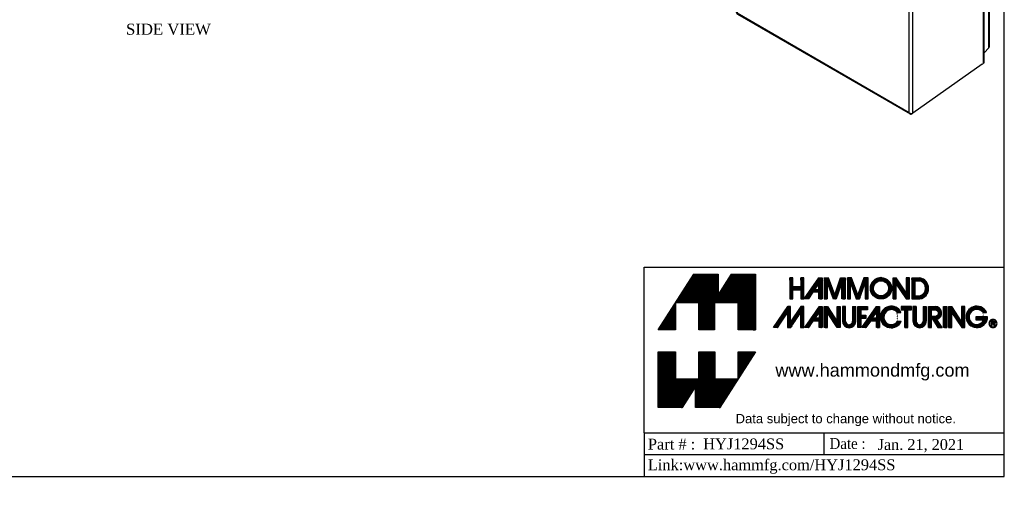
# Model space of a CAD drawing. Header units: inches. Extents: x 0.2 to 65.9, y -0.4 to 43.8.
# Tile 4 of 6: x 30.3 to 65.9, y -0.4 to 16.6. Entities that reach past the tile are written whole.
import ezdxf
from ezdxf import colors
from ezdxf.entities.mleader import LeaderData, LeaderLine
from ezdxf.enums import TextEntityAlignment as Align
from ezdxf.math import Vec2, Vec3

# ---------------------------------------------------------------- set-up
doc = ezdxf.new("R2010")
doc.units = ezdxf.units.IN
doc.header["$MEASUREMENT"] = 0
for name, color, linetype in [('COM71389-5', 7, 'Continuous'), ('COM71390-5', 7, 'Continuous'), ('Default', 7, 'Continuous'), ('GSK88076', 7, 'Continuous'), ('Layer_1', 7, 'Continuous')]:
    doc.layers.add(name, color=color, linetype=linetype)
doc.styles.add('SEACAD_Times_New_Roman', font='times.ttf')

# ---------------------------------------------------------------- blocks, each defined once
blk = doc.blocks.new('SE6')
at = {"layer": 'COM71389-5', "color": 7, "linetype": 'Continuous'}
for p, q in [((56.268, 26.572), (59.117, 27.889)), ((59.117, 27.889), (59.988, 27.386)), ((59.195, 27.859), (60.004, 27.392)), ((64.228, 24.939), (59.988, 27.386)), ((64.268, 24.941), (60.028, 27.389)), ((56.199, 26.5), (56.199, 16.867)), ((62.45, 22.859), (56.225, 26.453)), ((56.225, 26.453), (56.225, 16.843)), ((56.259, 26.564), (56.228, 26.549)), ((56.228, 26.549), (56.242, 26.54)), ((62.534, 22.955), (56.268, 26.572)), ((64.228, 24.939), (65.099, 24.435)), ((64.321, 24.9), (64.308, 24.892)), ((64.321, 24.9), (65.136, 24.429)), ((65.097, 24.388), (62.532, 22.907)), ((62.532, 22.907), (65.044, 24.357)), ((65.099, 24.435), (62.534, 22.955)), ((62.575, 22.885), (65.086, 24.335)), ((65.086, 24.335), (65.044, 24.357)), ((65.096, 24.387), (65.096, 24.382)), ((65.099, 24.435), (65.097, 24.388)), ((65.097, 24.382), (65.14, 24.36)), ((65.14, 15.041), (65.14, 24.36)), ((65.162, 15.074), (65.162, 24.393)), ((62.49, 22.882), (62.45, 22.859)), ((62.45, 13.249), (62.45, 22.859)), ((62.534, 22.955), (62.532, 22.907)), ((62.575, 22.885), (62.532, 22.907)), ((62.575, 13.227), (62.575, 22.885)), ((62.45, 13.249), (56.225, 16.843)), ((56.232, 16.81), (62.478, 13.204)), ((65.086, 14.998), (62.575, 13.227)), ((62.534, 13.204), (62.533, 13.222)), ((62.534, 13.204), (62.563, 13.225))]:
    blk.add_line(p, q, dxfattribs=at)
for centre, radius, start, end in [((56.363, 26.47), 0.139, 132.8503, 186.8624), ((62.585, 22.825), 0.139, 111.2379, 165.7041), ((62.487, 22.993), 0.139, 254.3309, 308.7271), ((62.481, 22.947), 0.0653, 278.083, 321.731), ((62.541, 22.843), 0.0642, 97.908, 142.2779), ((62.533, 13.36), 0.139, 233.0344, 287.2529)]:
    blk.add_arc(centre, radius, start, end, dxfattribs=at)
for centre, major_axis, ratio, start_param, end_param in [((59.134, 27.824), (0.086, 0), 0.57735, 0.785398, 1.444732), ((59.985, 27.314), (-0.043, -0.0745), 0.57735, 3.141593, 3.874631), ((64.225, 24.867), (-0.043, -0.0745), 0.57735, 2.408554, 3.874631), ((65.026, 23.938), (0.231, 0.444), 0.546343, 0.5477, 0.708265), ((65.069, 23.916), (0.231, 0.444), 0.546343, 0.5477, 0.708265), ((65.076, 24.393), (-0.029, 0), 0.57735, 2.408554, 3.840242), ((65.076, 24.393), (-0.086, 0), 0.57735, 2.408554, 3.926991), ((65.069, 15.395), (-0.231, -0.444), 0.546343, 0.812842, 0.973407), ((65.076, 15.074), (-0.086, 0), 0.57735, 2.408554, 3.141593)]:
    blk.add_ellipse(centre, major_axis=major_axis, ratio=ratio, start_param=start_param, end_param=end_param, dxfattribs=at)
for points, knots in [([(56.228, 26.549), (56.223, 26.546), (56.22, 26.542), (56.213, 26.535), (56.21, 26.531), (56.205, 26.523), (56.203, 26.519), (56.2, 26.51), (56.2, 26.506), (56.199, 26.493), (56.201, 26.484), (56.208, 26.472), (56.21, 26.468), (56.217, 26.46), (56.22, 26.457), (56.225, 26.453)], [0, 0, 0, 0, 0.125, 0.125, 0.25, 0.25, 0.375, 0.375, 0.5, 0.5, 0.75, 0.75, 0.875, 0.875, 1, 1, 1, 1]), ([(56.225, 16.843), (56.22, 16.845), (56.217, 16.846), (56.21, 16.85), (56.208, 16.852), (56.203, 16.856), (56.202, 16.859), (56.2, 16.863), (56.199, 16.865), (56.199, 16.867)], [0, 0, 0, 0, 0.125, 0.125, 0.25, 0.25, 0.375, 0.375, 0.4834863, 0.4834863, 0.4834863, 0.4834863]), ([(56.232, 16.81), (56.229, 16.812), (56.226, 16.816), (56.224, 16.824), (56.223, 16.828), (56.223, 16.835), (56.224, 16.839), (56.225, 16.843)], [0.5162575, 0.5162575, 0.5162575, 0.5162575, 0.75, 0.75, 0.875, 0.875, 1, 1, 1, 1]), ([(62.45, 13.249), (62.451, 13.244), (62.452, 13.239), (62.455, 13.23), (62.457, 13.225), (62.462, 13.217), (62.465, 13.214), (62.472, 13.208), (62.475, 13.205), (62.487, 13.199), (62.495, 13.197), (62.51, 13.197), (62.514, 13.198), (62.524, 13.2), (62.529, 13.202), (62.534, 13.204)], [0, 0, 0, 0, 0.125, 0.125, 0.25, 0.25, 0.375, 0.375, 0.5, 0.5, 0.75, 0.75, 0.875, 0.875, 1, 1, 1, 1])]:
    blk.add_open_spline(points, degree=3, knots=knots, dxfattribs=at)
at = {"layer": 'COM71390-5', "color": 7, "linetype": 'Continuous'}
for p, q in [((59.689, 27.769), (59.447, 27.713)), ((65.294, 24.534), (59.689, 27.769)), ((65.326, 24.533), (59.722, 27.768)), ((65.124, 24.436), (65.294, 24.534)), ((65.157, 24.409), (65.287, 24.484)), ((65.287, 24.484), (65.157, 24.409)), ((65.333, 24.465), (65.162, 24.365)), ((65.284, 24.482), (65.283, 24.482)), ((65.284, 24.482), (65.324, 24.505)), ((65.284, 24.482), (65.284, 24.482)), ((65.294, 24.534), (65.287, 24.484)), ((65.34, 24.515), (65.287, 24.484)), ((65.341, 24.515), (65.287, 24.484)), ((65.333, 24.465), (65.287, 24.484)), ((65.333, 15.599), (65.333, 24.465)), ((65.349, 15.627), (65.349, 24.493)), ((65.162, 15.415), (65.333, 15.599))]:
    blk.add_line(p, q, dxfattribs=at)
for centre, major_axis, ratio, start_param, end_param in [((59.679, 27.694), (-0.043, -0.0745), 0.57735, 3.141593, 3.752458), ((65.263, 24.47), (-0.0289, -0.0168), 0.001692, 2.357167, 3.753431), ((65.263, 24.47), (-0.029, -0.0167), 0.001692, 2.529755, 3.926018), ((65.283, 24.458), (-0.043, -0.0745), 0.57735, 2.694709, 3.752458), ((65.263, 24.47), (0.0858, 0.0497), 0.001692, -0.784425, -0.445911), ((65.263, 24.47), (0.086, 0.0495), 0.001692, 0.445911, 0.784425), ((65.263, 24.493), (-0.086, 0), 0.57735, 2.530727, 3.588476), ((65.263, 15.627), (-0.086, 0), 0.57735, 2.530727, 3.141593)]:
    blk.add_ellipse(centre, major_axis=major_axis, ratio=ratio, start_param=start_param, end_param=end_param, dxfattribs=at)
at = {"layer": 'GSK88076', "color": 7, "linetype": 'Continuous'}
for p, q in [((64.829, 24.233), (64.829, 24.233)), ((64.871, 24.257), (64.871, 24.257)), ((64.893, 24.27), (64.893, 24.269)), ((64.935, 24.294), (64.935, 24.294)), ((64.988, 24.325), (64.988, 24.325)), ((65.225, 24.448), (65.225, 24.448)), ((64.709, 24.164), (64.709, 24.164)), ((64.725, 24.173), (64.725, 24.173)), ((64.765, 24.196), (64.765, 24.196)), ((64.808, 24.221), (64.808, 24.22))]:
    blk.add_line(p, q, dxfattribs=at)
blk = doc.blocks.new('TITLE_BLOCK')
at = {"layer": 'Default', "linetype": 'Continuous'}
h = blk.add_hatch(dxfattribs=at)
h.set_pattern_fill('LINE', scale=0.007999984, angle=45, style=0)
h.paths.add_polyline_path([(1.298, 2.413), (1.837, 2.413), (1.837, 1.791), (2.237, 1.791), (2.237, 3.074), (1.687, 3.074), (1.383, 2.59), (1.383, 3.074), (0.817, 3.074), (-0.002, 1.791), (0.4, 1.791), (0.4, 2.413), (0.935, 2.413), (0.935, 1.791), (1.298, 1.791)])
h = blk.add_hatch(dxfattribs=at)
h.set_pattern_fill('LINE', scale=4000, angle=45, style=0)
h.paths.add_polyline_path([(3.353, 2.505), (3.353, 2.988), (3.282, 2.988), (3.282, 2.786), (3.101, 2.786), (3.101, 2.988), (3.03, 2.988), (3.03, 2.505), (3.101, 2.505), (3.101, 2.715), (3.282, 2.715), (3.282, 2.505)])
h = blk.add_hatch(dxfattribs=at)
h.set_pattern_fill('LINE', scale=4000, angle=45, style=0)
h.paths.add_polyline_path([(3.282, 2.715), (3.282, 2.505), (3.353, 2.505), (3.353, 2.988), (3.282, 2.988), (3.282, 2.786), (3.101, 2.786), (3.101, 2.988), (3.03, 2.988), (3.03, 2.505), (3.101, 2.505), (3.101, 2.715)])
h = blk.add_hatch(dxfattribs=at)
h.set_pattern_fill('LINE', scale=4000, angle=45, style=0)
h.paths.add_polyline_path([(3.101, 2.715), (3.282, 2.715), (3.282, 2.505), (3.353, 2.505), (3.353, 2.988), (3.282, 2.988), (3.282, 2.786), (3.101, 2.786), (3.101, 2.988), (3.03, 2.988), (3.03, 2.505), (3.101, 2.505)])
h = blk.add_hatch(dxfattribs=at)
h.set_pattern_fill('LINE', scale=1600, angle=45, style=0)
h.paths.add_polyline_path([(3.282, 2.988), (3.282, 2.786), (3.101, 2.786), (3.101, 2.988), (3.03, 2.988), (3.03, 2.505), (3.101, 2.505), (3.101, 2.715), (3.282, 2.715), (3.282, 2.505), (3.353, 2.505), (3.353, 2.988)])
h = blk.add_hatch(dxfattribs=at)
h.set_pattern_fill('LINE', scale=1600, angle=45, style=0)
h.paths.add_polyline_path([(3.353, 2.505), (3.353, 2.988), (3.282, 2.988), (3.282, 2.786), (3.101, 2.786), (3.101, 2.988), (3.03, 2.988), (3.03, 2.505), (3.101, 2.505), (3.101, 2.715), (3.282, 2.715), (3.282, 2.505)])
h = blk.add_hatch(dxfattribs=at)
h.set_pattern_fill('LINE', scale=0.007999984, angle=45, style=0)
h.paths.add_polyline_path([(3.353, 2.505), (3.353, 2.988), (3.282, 2.988), (3.282, 2.786), (3.101, 2.786), (3.101, 2.988), (3.03, 2.988), (3.03, 2.505), (3.101, 2.505), (3.101, 2.715), (3.282, 2.715), (3.282, 2.505)])
h = blk.add_hatch(dxfattribs=at)
h.set_pattern_fill('LINE', scale=0.007999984, angle=45, style=0)
h.paths.add_polyline_path([(3.699, 2.988), (3.363, 2.505), (3.458, 2.505), (3.561, 2.655), (3.699, 2.655), (3.699, 2.505), (3.773, 2.505), (3.773, 2.988)])
h.paths.add_polyline_path([(3.606, 2.72), (3.699, 2.72), (3.699, 2.847)])
h = blk.add_hatch(dxfattribs=at)
h.set_pattern_fill('LINE', scale=0.007999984, angle=45, style=0)
edge = h.paths.add_edge_path()
edge.add_line((3.823, 2.988), (3.823, 2.505))
edge.add_line((3.823, 2.505), (3.894, 2.505))
edge.add_spline(control_points=[(3.894, 2.505), (3.894, 2.505), (3.894, 2.879), (3.894, 2.879)], knot_values=[0, 0, 0, 0, 1, 1, 1, 1], degree=3, periodic=0)
edge.add_line((3.894, 2.879), (4.029, 2.505))
edge.add_spline(control_points=[(4.029, 2.505), (4.029, 2.505), (4.1, 2.505), (4.1, 2.505)], knot_values=[0, 0, 0, 0, 1, 1, 1, 1], degree=3, periodic=0)
edge.add_line((4.1, 2.505), (4.233, 2.877))
edge.add_spline(control_points=[(4.233, 2.877), (4.233, 2.877), (4.233, 2.505), (4.233, 2.505)], knot_values=[0, 0, 0, 0, 1, 1, 1, 1], degree=3, periodic=0)
edge.add_spline(control_points=[(4.233, 2.505), (4.233, 2.505), (4.304, 2.505), (4.304, 2.505)], knot_values=[0, 0, 0, 0, 1, 1, 1, 1], degree=3, periodic=0)
edge.add_line((4.304, 2.505), (4.304, 2.988))
edge.add_spline(control_points=[(4.304, 2.988), (4.304, 2.988), (4.203, 2.988), (4.203, 2.988)], knot_values=[0, 0, 0, 0, 1, 1, 1, 1], degree=3, periodic=0)
edge.add_line((4.203, 2.988), (4.066, 2.596))
edge.add_line((4.066, 2.596), (3.921, 2.988))
edge.add_spline(control_points=[(3.921, 2.988), (3.921, 2.988), (3.823, 2.988), (3.823, 2.988)], knot_values=[0, 0, 0, 0, 1, 1, 1, 1], degree=3, periodic=0)
h = blk.add_hatch(dxfattribs=at)
h.set_pattern_fill('LINE', scale=0.007999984, angle=45, style=0)
h.paths.add_polyline_path([(4.357, 2.988), (4.357, 2.505), (4.426, 2.505), (4.426, 2.879), (4.563, 2.505), (4.636, 2.505), (4.77, 2.877), (4.77, 2.505), (4.838, 2.505), (4.838, 2.988), (4.74, 2.988), (4.598, 2.596), (4.454, 2.988)])
h = blk.add_hatch(dxfattribs=at)
h.set_pattern_fill('LINE', scale=0.007999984, angle=45, style=0)
edge = h.paths.add_edge_path()
edge.add_ellipse((5.134, 2.748), major_axis=(0.246, 0), ratio=1, start_angle=0, end_angle=360)
edge = h.paths.add_edge_path()
edge.add_ellipse((5.134, 2.748), major_axis=(0.174, 0), ratio=1, start_angle=0, end_angle=360)
h = blk.add_hatch(dxfattribs=at)
h.set_pattern_fill('LINE', scale=0.007999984, angle=45, style=0)
edge = h.paths.add_edge_path()
edge.add_line((5.486, 2.505), (5.486, 2.84))
edge.add_line((5.486, 2.84), (5.714, 2.505))
edge.add_line((5.714, 2.505), (5.788, 2.505))
edge.add_line((5.788, 2.505), (5.788, 2.988))
edge.add_line((5.788, 2.988), (5.714, 2.988))
edge.add_line((5.714, 2.988), (5.714, 2.641))
edge.add_line((5.714, 2.641), (5.486, 2.988))
edge.add_spline(control_points=[(5.486, 2.988), (5.486, 2.988), (5.415, 2.988), (5.415, 2.988)], knot_values=[0, 0, 0, 0, 1, 1, 1, 1], degree=3, periodic=0)
edge.add_line((5.415, 2.988), (5.415, 2.505))
edge.add_line((5.415, 2.505), (5.486, 2.505))
h = blk.add_hatch(dxfattribs=at)
h.set_pattern_fill('LINE', scale=0.007999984, angle=45, style=0)
edge = h.paths.add_edge_path()
edge.add_line((5.843, 2.988), (5.843, 2.505))
edge.add_line((5.843, 2.505), (6.029, 2.505))
edge.add_arc((5.984, 2.746), 0.246, 280.5504, 439.4496)
edge.add_line((6.029, 2.988), (5.843, 2.988))
edge = h.paths.add_edge_path()
edge.add_line((5.917, 2.576), (6.038, 2.576))
edge.add_arc((5.978, 2.746), 0.18, 289.4917, 430.5083)
edge.add_line((6.038, 2.916), (5.917, 2.916))
edge.add_line((5.917, 2.916), (5.917, 2.576))
h = blk.add_hatch(dxfattribs=at)
h.set_pattern_fill('LINE', scale=0.007999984, angle=45, style=0)
h.paths.add_polyline_path([(3.05, 1.975), (3.05, 2.329), (2.983, 2.329), (2.655, 1.843), (2.747, 1.843), (2.975, 2.186), (2.975, 1.843), (3.05, 1.843), (3.279, 2.186), (3.279, 1.843), (3.353, 1.843), (3.353, 2.329), (3.287, 2.329)])
h = blk.add_hatch(dxfattribs=at)
h.set_pattern_fill('LINE', scale=0.007999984, angle=45, style=0)
h.paths.add_polyline_path([(3.707, 2.329), (3.369, 1.843), (3.464, 1.843), (3.57, 1.994), (3.707, 1.994), (3.707, 1.843), (3.778, 1.843), (3.778, 2.329)])
h.paths.add_polyline_path([(3.612, 2.059), (3.707, 2.059), (3.707, 2.186)])
h = blk.add_hatch(dxfattribs=at)
h.set_pattern_fill('LINE', scale=0.007999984, angle=45, style=0)
edge = h.paths.add_edge_path()
edge.add_line((3.823, 2.329), (3.823, 1.843))
edge.add_spline(control_points=[(3.823, 1.843), (3.823, 1.843), (3.898, 1.843), (3.898, 1.843)], knot_values=[0, 0, 0, 0, 1, 1, 1, 1], degree=3, periodic=0)
edge.add_line((3.898, 1.843), (3.898, 2.179))
edge.add_line((3.898, 2.179), (4.125, 1.843))
edge.add_line((4.125, 1.843), (4.194, 1.843))
edge.add_line((4.194, 1.843), (4.194, 2.329))
edge.add_line((4.194, 2.329), (4.125, 2.329))
edge.add_line((4.125, 2.329), (4.125, 1.984))
edge.add_line((4.125, 1.984), (3.898, 2.329))
edge.add_line((3.898, 2.329), (3.823, 2.329))
h = blk.add_hatch(dxfattribs=at)
h.set_pattern_fill('LINE', scale=0.007999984, angle=45, style=0)
edge = h.paths.add_edge_path()
edge.add_line((4.246, 2.329), (4.246, 1.991))
edge.add_arc((4.398, 1.991), 0.152, 180, 360)
edge.add_spline(control_points=[(4.551, 1.991), (4.551, 1.991), (4.551, 2.329), (4.551, 2.329)], knot_values=[0, 0, 0, 0, 1, 1, 1, 1], degree=3, periodic=0)
edge.add_line((4.551, 2.329), (4.478, 2.329))
edge.add_line((4.478, 2.329), (4.478, 1.991))
edge.add_arc((4.397, 1.991), 0.0818, 180, 360, ccw=False)
edge.add_spline(control_points=[(4.315, 1.991), (4.315, 1.991), (4.315, 2.329), (4.315, 2.329)], knot_values=[0, 0, 0, 0, 1, 1, 1, 1], degree=3, periodic=0)
edge.add_line((4.315, 2.329), (4.246, 2.329))
h = blk.add_hatch(dxfattribs=at)
h.set_pattern_fill('LINE', scale=0.007999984, angle=45, style=0)
h.paths.add_polyline_path([(4.671, 2.126), (4.671, 2.255), (4.82, 2.255), (4.82, 2.329), (4.6, 2.329), (4.6, 1.843), (4.671, 1.843), (4.671, 2.055), (4.785, 2.055), (4.785, 2.126)])
h = blk.add_hatch(dxfattribs=at)
h.set_pattern_fill('LINE', scale=0.007999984, angle=45, style=0)
h.paths.add_polyline_path([(5.026, 2.329), (4.688, 1.843), (4.783, 1.843), (4.888, 1.994), (5.026, 1.994), (5.026, 1.843), (5.096, 1.843), (5.096, 2.329)])
h.paths.add_polyline_path([(4.931, 2.059), (5.026, 2.059), (5.026, 2.186)])
h = blk.add_hatch(dxfattribs=at)
h.set_pattern_fill('LINE', scale=0.007999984, angle=45, style=0)
edge = h.paths.add_edge_path()
edge.add_arc((5.371, 2.084), 0.174, 39.2877, 326.6534, ccw=False)
edge.add_line((5.505, 2.194), (5.593, 2.194))
edge.add_arc((5.369, 2.086), 0.249, 25.7876, 336.8358)
edge.add_line((5.598, 1.988), (5.516, 1.988))
h = blk.add_hatch(dxfattribs=at)
h.set_pattern_fill('LINE', scale=0.007999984, angle=45, style=0)
h.paths.add_polyline_path([(5.754, 1.843), (5.754, 2.255), (5.838, 2.255), (5.838, 2.329), (5.598, 2.329), (5.598, 2.255), (5.68, 2.255), (5.68, 1.843)])
h = blk.add_hatch(dxfattribs=at)
h.set_pattern_fill('LINE', scale=0.007999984, angle=45, style=0)
edge = h.paths.add_edge_path()
edge.add_line((5.941, 1.991), (5.941, 2.329))
edge.add_line((5.941, 2.329), (5.87, 2.329))
edge.add_line((5.87, 2.329), (5.87, 1.991))
edge.add_arc((6.022, 1.991), 0.152, 180, 360)
edge.add_line((6.174, 1.991), (6.174, 2.329))
edge.add_line((6.174, 2.329), (6.105, 2.329))
edge.add_line((6.105, 2.329), (6.105, 1.991))
edge.add_arc((6.023, 1.991), 0.0818, 180, 360, ccw=False)
h = blk.add_hatch(dxfattribs=at)
h.set_pattern_fill('LINE', scale=0.007999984, angle=45, style=0)
edge = h.paths.add_edge_path()
edge.add_line((6.539, 1.843), (6.418, 2.031))
edge.add_arc((6.378, 2.178), 0.152, 285.0503, 450)
edge.add_line((6.378, 2.329), (6.224, 2.329))
edge.add_line((6.224, 2.329), (6.224, 1.843))
edge.add_line((6.224, 1.843), (6.296, 1.843))
edge.add_line((6.296, 1.843), (6.296, 2.074))
edge.add_line((6.296, 2.074), (6.446, 1.843))
edge.add_line((6.446, 1.843), (6.539, 1.843))
edge = h.paths.add_edge_path()
edge.add_spline(control_points=[(6.367, 2.255), (6.367, 2.255), (6.296, 2.255), (6.296, 2.255)], knot_values=[0, 0, 0, 0, 1, 1, 1, 1], degree=3, periodic=0)
edge.add_spline(control_points=[(6.296, 2.255), (6.296, 2.255), (6.293, 2.097), (6.293, 2.097)], knot_values=[0, 0, 0, 0, 1, 1, 1, 1], degree=3, periodic=0)
edge.add_spline(control_points=[(6.293, 2.097), (6.293, 2.097), (6.369, 2.097), (6.369, 2.097)], knot_values=[0, 0, 0, 0, 1, 1, 1, 1], degree=3, periodic=0)
edge.add_spline(control_points=[(6.369, 2.097), (6.407, 2.097), (6.443, 2.116), (6.452, 2.156), (6.452, 2.156), (6.452, 2.156), (6.452, 2.156), (6.465, 2.216), (6.425, 2.255), (6.367, 2.255)], knot_values=[0, 0, 0, 0, 0.333333, 0.333333, 0.333333, 0.666667, 0.666667, 0.666667, 1, 1, 1, 1], degree=3, periodic=0)
h = blk.add_hatch(dxfattribs=at)
h.set_pattern_fill('LINE', scale=0.007999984, angle=45, style=0)
h.paths.add_polyline_path([(6.573, 2.329), (6.573, 1.843), (6.647, 1.843), (6.647, 2.329)])
h = blk.add_hatch(dxfattribs=at)
h.set_pattern_fill('LINE', scale=0.007999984, angle=45, style=0)
h.paths.add_polyline_path([(6.991, 1.984), (6.766, 2.329), (6.692, 2.329), (6.692, 1.843), (6.766, 1.843), (6.766, 2.179), (6.993, 1.843), (7.064, 1.843), (7.064, 2.329), (6.991, 2.329)])
h = blk.add_hatch(dxfattribs=at)
h.set_pattern_fill('LINE', scale=0.007999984, angle=45, style=0)
edge = h.paths.add_edge_path()
edge.add_arc((7.341, 2.089), 0.247, 25.3267, 361.1485)
edge.add_line((7.588, 2.094), (7.318, 2.094))
edge.add_line((7.318, 2.094), (7.318, 2.023))
edge.add_line((7.318, 2.023), (7.503, 2.023))
edge.add_arc((7.34, 2.088), 0.175, 37.5258, 338.16, ccw=False)
edge.add_spline(control_points=[(7.479, 2.194), (7.479, 2.194), (7.564, 2.194), (7.564, 2.194)], knot_values=[0, 0, 0, 0, 1, 1, 1, 1], degree=3, periodic=0)
h = blk.add_hatch(dxfattribs=at)
h.set_pattern_fill('LINE', scale=0.007999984, angle=45, style=0)
edge = h.paths.add_edge_path()
edge.add_arc((7.717, 1.906), 0.0365, 346.4908, 405.2758)
edge.add_arc((7.727, 1.957), 0.0298, 303.8181, 360)
edge.add_arc((7.727, 1.957), 0.0298, 0, 90)
edge.add_line((7.727, 1.987), (7.712, 1.987))
edge.add_spline(control_points=[(7.712, 1.987), (7.712, 1.987), (7.676, 1.987), (7.676, 1.987)], knot_values=[0, 0, 0, 0, 1, 1, 1, 1], degree=3, periodic=0)
edge.add_line((7.676, 1.987), (7.676, 1.889))
edge.add_line((7.676, 1.889), (7.695, 1.889))
edge.add_line((7.695, 1.889), (7.695, 1.927))
edge.add_line((7.695, 1.927), (7.708, 1.927))
edge.add_arc((7.708, 1.899), 0.028, -3.5427, 90, ccw=False)
edge.add_arc((7.75, 1.897), 0.0143, 179.4576, 215.164)
edge.add_line((7.739, 1.889), (7.758, 1.889))
edge.add_arc((7.761, 1.896), 0.00848, 172.6028, 244.0603, ccw=False)
edge = h.paths.add_edge_path()
edge.add_arc((7.72, 1.948), 0.0235, 67.1074, 90)
edge.add_arc((7.711, 1.856), 0.116, 85.2089, 90)
edge.add_line((7.711, 1.971), (7.695, 1.971))
edge.add_line((7.695, 1.971), (7.695, 1.942))
edge.add_line((7.695, 1.942), (7.711, 1.942))
edge.add_arc((7.711, 2.032), 0.0895, 270, 275.8698)
edge.add_arc((7.72, 1.962), 0.0199, 270, 297.342)
edge.add_arc((7.724, 1.957), 0.0133, 293.2998, 426.7002)
h = blk.add_hatch(dxfattribs=at)
h.set_pattern_fill('LINE', scale=0.007999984, angle=45, style=0)
h.paths.add_polyline_path([(1.837, 0.662), (1.302, 0.662), (1.302, 1.285), (0.935, 1.285), (0.935, 0.662), (0.4, 0.662), (0.4, 1.285), (0, 1.285), (0, 0), (0.55, 0), (0.854, 0.484), (0.854, 0), (1.42, 0), (2.238, 1.285), (1.837, 1.285)])
at = {"layer": 'Default', "color": 7, "linetype": 'Continuous'}
for p, q in [((-0.002, 1.791), (0.817, 3.074)), ((2.237, 3.074), (2.237, 1.791)), ((3.101, 2.988), (3.03, 2.988)), ((3.03, 2.988), (3.03, 2.505)), ((3.101, 2.786), (3.101, 2.988)), ((3.353, 2.988), (3.282, 2.988)), ((3.282, 2.988), (3.282, 2.786)), ((3.353, 2.505), (3.353, 2.988)), ((3.363, 2.505), (3.699, 2.988)), ((3.699, 2.988), (3.773, 2.988)), ((3.773, 2.988), (3.773, 2.505)), ((3.823, 2.988), (3.823, 2.505)), ((4.066, 2.596), (3.921, 2.988)), ((4.066, 2.596), (4.203, 2.988)), ((4.304, 2.988), (4.304, 2.505)), ((4.357, 2.988), (4.357, 2.505)), ((4.454, 2.988), (4.357, 2.988)), ((4.598, 2.596), (4.454, 2.988)), ((4.74, 2.988), (4.598, 2.596)), ((4.838, 2.988), (4.74, 2.988)), ((4.838, 2.505), (4.838, 2.988)), ((5.415, 2.505), (5.415, 2.988)), ((5.714, 2.641), (5.486, 2.988)), ((5.788, 2.988), (5.714, 2.988)), ((5.714, 2.988), (5.714, 2.641)), ((5.788, 2.505), (5.788, 2.988)), ((5.843, 2.988), (5.843, 2.505)), ((5.843, 2.988), (6.029, 2.988)), ((3.101, 2.786), (3.282, 2.786)), ((3.606, 2.72), (3.699, 2.847)), ((3.699, 2.72), (3.699, 2.847)), ((3.894, 2.879), (4.029, 2.505)), ((4.233, 2.877), (4.1, 2.505)), ((4.426, 2.505), (4.426, 2.879)), ((4.426, 2.879), (4.563, 2.505)), ((4.636, 2.505), (4.77, 2.877)), ((4.77, 2.877), (4.77, 2.505)), ((5.486, 2.505), (5.486, 2.84)), ((5.486, 2.84), (5.714, 2.505)), ((5.917, 2.576), (5.917, 2.916)), ((5.917, 2.916), (6.038, 2.916)), ((3.03, 2.505), (3.101, 2.505)), ((3.101, 2.505), (3.101, 2.715)), ((3.101, 2.715), (3.282, 2.715)), ((3.282, 2.715), (3.282, 2.505)), ((3.458, 2.505), (3.363, 2.505)), ((3.561, 2.655), (3.458, 2.505)), ((3.699, 2.655), (3.561, 2.655)), ((3.606, 2.72), (3.699, 2.72)), ((3.699, 2.505), (3.699, 2.655)), ((3.773, 2.505), (3.699, 2.505)), ((3.823, 2.505), (3.894, 2.505)), ((4.357, 2.505), (4.426, 2.505)), ((4.563, 2.505), (4.636, 2.505)), ((4.77, 2.505), (4.838, 2.505)), ((5.415, 2.505), (5.486, 2.505)), ((5.714, 2.505), (5.788, 2.505)), ((5.843, 2.505), (6.029, 2.505)), ((5.917, 2.576), (6.038, 2.576)), ((2.655, 1.843), (2.983, 2.329)), ((3.05, 2.329), (2.983, 2.329)), ((3.05, 1.975), (3.05, 2.329)), ((3.287, 2.329), (3.05, 1.975)), ((3.353, 2.329), (3.287, 2.329)), ((3.353, 1.843), (3.353, 2.329)), ((3.707, 2.329), (3.369, 1.843)), ((3.707, 2.329), (3.778, 2.329)), ((3.778, 2.329), (3.778, 1.843)), ((3.823, 1.843), (3.823, 2.329)), ((3.823, 2.329), (3.898, 2.329)), ((3.898, 2.329), (4.125, 1.984)), ((4.125, 2.329), (4.194, 2.329)), ((4.125, 1.984), (4.125, 2.329)), ((4.194, 2.329), (4.194, 1.843)), ((4.246, 2.329), (4.246, 1.991)), ((4.315, 2.329), (4.246, 2.329)), ((4.478, 2.329), (4.551, 2.329)), ((4.478, 2.329), (4.478, 1.991)), ((4.6, 2.329), (4.82, 2.329)), ((4.6, 1.843), (4.6, 2.329)), ((4.688, 1.843), (5.026, 2.329)), ((4.82, 2.329), (4.82, 2.255)), ((5.026, 2.329), (5.096, 2.329)), ((5.096, 2.329), (5.096, 1.843)), ((5.838, 2.329), (5.598, 2.329)), ((5.598, 2.329), (5.598, 2.255)), ((5.838, 2.255), (5.838, 2.329)), ((5.941, 2.329), (5.87, 2.329)), ((5.87, 2.329), (5.87, 1.991)), ((5.941, 2.329), (5.941, 1.991)), ((6.105, 2.329), (6.174, 2.329)), ((6.105, 2.329), (6.105, 1.991)), ((6.174, 2.329), (6.174, 1.991)), ((6.224, 2.329), (6.378, 2.329)), ((6.224, 1.843), (6.224, 2.329)), ((6.573, 1.843), (6.573, 2.329)), ((6.573, 2.329), (6.647, 2.329)), ((6.647, 2.329), (6.647, 1.843)), ((6.692, 2.329), (6.766, 2.329)), ((6.692, 2.329), (6.692, 1.843)), ((6.991, 1.984), (6.766, 2.329)), ((7.064, 2.329), (6.991, 2.329)), ((6.991, 2.329), (6.991, 1.984)), ((7.064, 1.843), (7.064, 2.329)), ((2.747, 1.843), (2.975, 2.186)), ((2.975, 2.186), (2.975, 1.843)), ((3.05, 1.843), (3.279, 2.186)), ((3.279, 2.186), (3.279, 1.843)), ((3.612, 2.059), (3.707, 2.186)), ((3.707, 2.059), (3.612, 2.059)), ((3.707, 2.186), (3.707, 2.059)), ((3.898, 1.843), (3.898, 2.179)), ((4.125, 1.843), (3.898, 2.179)), ((4.671, 2.255), (4.671, 2.126)), ((4.82, 2.255), (4.671, 2.255)), ((4.671, 2.126), (4.785, 2.126)), ((4.671, 2.055), (4.671, 1.843)), ((4.785, 2.055), (4.671, 2.055)), ((4.785, 2.126), (4.785, 2.055)), ((4.931, 2.059), (5.026, 2.186)), ((5.026, 2.059), (4.931, 2.059)), ((5.026, 2.186), (5.026, 2.059)), ((5.505, 2.194), (5.593, 2.194)), ((5.598, 2.255), (5.68, 2.255)), ((5.68, 1.843), (5.68, 2.255)), ((5.754, 1.843), (5.754, 2.255)), ((5.754, 2.255), (5.838, 2.255)), ((6.296, 1.843), (6.296, 2.074)), ((6.296, 2.074), (6.446, 1.843)), ((6.766, 1.843), (6.766, 2.179)), ((6.766, 2.179), (6.993, 1.843)), ((7.588, 2.094), (7.318, 2.094)), ((7.318, 2.094), (7.318, 2.023)), ((2.747, 1.843), (2.655, 1.843)), ((2.975, 1.843), (3.05, 1.843)), ((3.279, 1.843), (3.353, 1.843)), ((3.464, 1.843), (3.369, 1.843)), ((3.464, 1.843), (3.57, 1.994)), ((3.707, 1.994), (3.57, 1.994)), ((3.707, 1.843), (3.707, 1.994)), ((3.778, 1.843), (3.707, 1.843)), ((4.194, 1.843), (4.125, 1.843)), ((4.671, 1.843), (4.6, 1.843)), ((4.783, 1.843), (4.688, 1.843)), ((4.888, 1.994), (4.783, 1.843)), ((5.026, 1.994), (4.888, 1.994)), ((5.026, 1.843), (5.026, 1.994)), ((5.096, 1.843), (5.026, 1.843)), ((5.516, 1.988), (5.598, 1.988)), ((5.68, 1.843), (5.754, 1.843)), ((6.224, 1.843), (6.296, 1.843)), ((6.539, 1.843), (6.418, 2.031)), ((6.446, 1.843), (6.539, 1.843)), ((6.647, 1.843), (6.573, 1.843)), ((6.692, 1.843), (6.766, 1.843)), ((6.993, 1.843), (7.064, 1.843)), ((7.318, 2.023), (7.503, 2.023)), ((7.676, 1.889), (7.676, 1.987)), ((7.676, 1.889), (7.695, 1.889)), ((7.695, 1.971), (7.695, 1.942)), ((7.695, 1.971), (7.711, 1.971)), ((7.695, 1.942), (7.711, 1.942)), ((7.695, 1.927), (7.708, 1.927)), ((7.712, 1.987), (7.727, 1.987)), ((7.739, 1.889), (7.758, 1.889)), ((0, 0), (0, 1.285)), ((2.238, 1.285), (1.42, 0))]:
    blk.add_line(p, q, dxfattribs=at)
for radius in [0.246, 0.174]:
    blk.add_circle((5.134, 2.748), radius, dxfattribs=at)
for centre, radius, start, end in [((5.984, 2.746), 0.246, 280.5504, 79.4496), ((5.978, 2.746), 0.18, 289.4917, 70.5083), ((5.369, 2.086), 0.249, 25.7876, 336.8358), ((6.378, 2.178), 0.152, 285.0503, 90), ((7.341, 2.089), 0.247, 25.3267, 1.1485), ((5.371, 2.084), 0.174, 39.2877, 326.6534), ((7.34, 2.088), 0.175, 37.5258, 338.16), ((4.398, 1.991), 0.152, 180, 0), ((4.397, 1.991), 0.0818, 180, 0), ((6.022, 1.991), 0.152, 180, 0), ((6.023, 1.991), 0.0818, 180, 0), ((7.714, 1.939), 0.093, 359.0922, 180.9078), ((7.714, 1.936), 0.093, 179.0922, 0.9078), ((7.713, 1.938), 0.0792, 359.6683, 180.3317), ((7.713, 1.937), 0.0792, 179.6683, 0.3317), ((7.708, 1.899), 0.028, 356.4573, 90), ((7.711, 1.856), 0.116, 85.2089, 90), ((7.711, 2.032), 0.0895, 270, 275.8698), ((7.72, 1.948), 0.0235, 67.1074, 90), ((7.72, 1.962), 0.0199, 270, 297.342), ((7.727, 1.957), 0.0298, 0, 90), ((7.724, 1.957), 0.0133, 293.2998, 66.7002), ((7.75, 1.897), 0.0143, 179.4576, 215.164), ((7.727, 1.957), 0.0298, 303.8181, 0), ((7.717, 1.906), 0.0365, 346.4908, 45.2758), ((7.761, 1.896), 0.00848, 172.6028, 244.0603)]:
    blk.add_arc(centre, radius, start, end, dxfattribs=at)
at = {"layer": 'Layer_1', "color": 7, "linetype": 'Continuous'}
for p, q in [((0.817, 3.074), (1.383, 3.074)), ((0.817, 3.074), (1.383, 3.074)), ((1.383, 3.074), (1.383, 2.59)), ((1.383, 2.59), (1.687, 3.074)), ((1.383, 2.59), (1.687, 3.074)), ((1.383, 3.074), (1.383, 2.59)), ((1.687, 3.074), (2.237, 3.074)), ((1.687, 3.074), (2.237, 3.074)), ((3.282, 2.715), (3.282, 2.715)), ((3.282, 2.715), (3.282, 2.715)), ((3.282, 2.505), (3.353, 2.505)), ((3.282, 2.505), (3.353, 2.505)), ((0.935, 2.413), (0.4, 2.413)), ((0.4, 2.413), (0.4, 1.791)), ((0.4, 2.413), (0.4, 1.791)), ((0.935, 2.413), (0.4, 2.413)), ((0.935, 1.791), (0.935, 2.413)), ((0.935, 1.791), (0.935, 2.413)), ((1.837, 2.413), (1.298, 2.413)), ((1.298, 2.413), (1.298, 1.791)), ((1.837, 2.413), (1.298, 2.413)), ((1.298, 2.413), (1.298, 1.791)), ((1.837, 1.791), (1.837, 2.413)), ((1.837, 1.791), (1.837, 2.413)), ((3.778, 2.329), (3.778, 2.329)), ((3.778, 2.329), (3.778, 2.329)), ((3.778, 2.329), (3.778, 2.329)), ((3.778, 2.329), (3.778, 2.329)), ((0.4, 1.791), (-0.002, 1.791)), ((0.4, 1.791), (-0.002, 1.791)), ((1.298, 1.791), (0.935, 1.791)), ((1.298, 1.791), (0.935, 1.791)), ((2.237, 1.791), (1.837, 1.791)), ((2.237, 1.791), (1.837, 1.791)), ((0, 1.285), (0.4, 1.285)), ((0, 1.285), (0.4, 1.285)), ((0.4, 1.285), (0.4, 0.662)), ((0.4, 1.285), (0.4, 0.662)), ((0.935, 0.662), (0.935, 1.285)), ((0.935, 1.285), (1.302, 1.285)), ((0.935, 1.285), (1.302, 1.285)), ((0.935, 0.662), (0.935, 1.285)), ((1.302, 1.285), (1.302, 0.662)), ((1.302, 1.285), (1.302, 0.662)), ((1.837, 0.662), (1.837, 1.285)), ((1.837, 1.285), (2.238, 1.285)), ((1.837, 1.285), (2.238, 1.285)), ((1.837, 0.662), (1.837, 1.285)), ((0.4, 0.662), (0.935, 0.662)), ((0.4, 0.662), (0.935, 0.662)), ((0.854, 0.484), (0.55, 0)), ((0.854, 0.484), (0.55, 0)), ((0.854, 0), (0.854, 0.484)), ((0.854, 0), (0.854, 0.484)), ((1.302, 0.662), (1.837, 0.662)), ((1.302, 0.662), (1.837, 0.662)), ((0.55, 0), (0, 0)), ((0.55, 0), (0, 0)), ((1.42, 0), (0.854, 0)), ((1.42, 0), (0.854, 0))]:
    blk.add_line(p, q, dxfattribs=at)
for points in [[(3.823, 2.988), (3.823, 2.988), (3.921, 2.988), (3.921, 2.988)], [(4.203, 2.988), (4.203, 2.988), (4.304, 2.988), (4.304, 2.988)], [(5.133, 2.999), (5.133, 2.999), (5.132, 2.999), (5.132, 2.999)], [(5.415, 2.988), (5.415, 2.988), (5.486, 2.988), (5.486, 2.988)], [(3.894, 2.879), (3.894, 2.879), (3.894, 2.505), (3.894, 2.505)], [(4.233, 2.505), (4.233, 2.505), (4.233, 2.877), (4.233, 2.877)], [(4.1, 2.505), (4.1, 2.505), (4.029, 2.505), (4.029, 2.505)], [(4.304, 2.505), (4.304, 2.505), (4.233, 2.505), (4.233, 2.505)], [(4.315, 1.991), (4.315, 1.991), (4.315, 2.329), (4.315, 2.329)], [(4.551, 1.991), (4.551, 1.991), (4.551, 2.329), (4.551, 2.329)], [(6.293, 2.097), (6.293, 2.097), (6.296, 2.255), (6.296, 2.255)], [(6.369, 2.097), (6.369, 2.097), (6.293, 2.097), (6.293, 2.097)], [(6.296, 2.255), (6.296, 2.255), (6.367, 2.255), (6.367, 2.255)], [(7.479, 2.194), (7.479, 2.194), (7.564, 2.194), (7.564, 2.194)], [(3.898, 1.843), (3.898, 1.843), (3.823, 1.843), (3.823, 1.843)], [(7.676, 1.987), (7.676, 1.987), (7.712, 1.987), (7.712, 1.987)]]:
    blk.add_open_spline(points, degree=3, dxfattribs=at)
blk.add_open_spline([(6.367, 2.255), (6.425, 2.255), (6.465, 2.216), (6.452, 2.156), (6.452, 2.156), (6.452, 2.156), (6.452, 2.156), (6.443, 2.116), (6.407, 2.097), (6.369, 2.097)], degree=3, knots=[0, 0, 0, 0, 0.333333, 0.333333, 0.333333, 0.666667, 0.666667, 0.666667, 1, 1, 1, 1], dxfattribs=at)
at = {"layer": 'Layer_1', "attachment_point": 1}
for s, insert, char_height, width in [('{\\fArial|b0||i0||c0|p34;\\C7;\\H0.298828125;\\W1.;www.hammondmfg.com}', (2.698, 1.013), 0.29883, 4.5863), ('{\\fArial|b0||i0||c0|p34;\\C7;\\H0.21515625;\\W1.;Data subject to change without notice.}', (1.782, -0.145), 0.21516, 5.1587)]:
    blk.add_mtext(s, dxfattribs=dict(at, insert=insert, char_height=char_height, width=width))
blk = doc.blocks.new('_DOT')
at = {"color": 0}
blk.add_line((0, 0), (-1, 0), dxfattribs=at)
at = {"color": 0, "const_width": 0.333}
blk.add_lwpolyline([(-0.1665, 0, 1), (0.1665, 0, 1)], format="xyb", close=True, dxfattribs=at)
blk = doc.blocks.new('BORDER')
at = {"layer": 'Default', "color": 7, "linetype": 'Continuous'}
for p, q in [((0, 0), (0, 27.86)), ((-8.304, 4.817), (0, 4.817)), ((-8.304, 1.005), (-8.304, 4.817)), ((-8.304, 1.005), (0, 1.005)), ((-8.304, 1.005), (-8.304, 0.01)), ((-4.152, 0.507), (-4.152, 1.005)), ((-8.304, 0.507), (0, 0.507)), ((-41.86, 0), (0, 0))]:
    blk.add_line(p, q, dxfattribs=at)
at = {"layer": 'Default', "color": 7}
blk.add_blockref('TITLE_BLOCK', (-7.975, 1.585), dxfattribs=at)
at = {"layer": 'Default', "color": 7, "linetype": 'Continuous'}
ml = blk.add_multileader_mtext('Standard', dxfattribs=at)
ml.set_content('{\\pxsm0.9;\\fTimes New Roman|b0||i0||c0|p34;\\W1.;Part # :\\P}', color=7)
ml.set_leader_properties()
ml.set_arrow_properties(name='DOT')
ml.build(insert=Vec2(0, 0))
ml.multileader.update_dxf_attribs({"leader_type": 0, "dogleg_length": 0, "arrow_head_size": 0.312})
ctx = ml.context
ctx.base_point, ctx.char_height, ctx.arrow_head_size, ctx.landing_gap_size = Vec3(-8.305, 0.743), 0.25, 0.312, 0.0875
notes = []
notes.append((ctx, [(0, (0, 0, 0), (0, 0), (1, 0), 1, [])]))
ctx.mtext.insert = Vec3(-8.215, 0.87)
ml = blk.add_multileader_mtext('Standard', dxfattribs=at)
ml.set_content('{\\pxsm0.9;\\fTimes New Roman|b0||i0||c0|p34;\\W1.;HYJ1294SS\\P}', color=7)
ml.set_leader_properties()
ml.set_arrow_properties(name='DOT')
ml.build(insert=Vec2(0, 0))
ml.multileader.update_dxf_attribs({"leader_type": 0, "dogleg_length": 0, "arrow_head_size": 0.312})
ctx = ml.context
ctx.base_point, ctx.char_height, ctx.arrow_head_size, ctx.landing_gap_size = Vec3(-7.031, 0.748), 0.25, 0.312, 0.0875
notes.append((ctx, [(0, (0, 0, 0), (0, 0), (1, 0), 1, [])]))
ctx.mtext.insert = Vec3(-6.941, 0.875)
ml = blk.add_multileader_mtext('Standard', dxfattribs=at)
ml.set_content('{\\pxsm0.9;\\fTimes New Roman|b0||i0||c0|p34;\\W0.9114275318;Date :\\P}', color=7)
ml.set_leader_properties()
ml.set_arrow_properties(name='DOT')
ml.build(insert=Vec2(0, 0))
ml.multileader.update_dxf_attribs({"leader_type": 0, "dogleg_length": 0, "arrow_head_size": 0.312})
ctx = ml.context
ctx.base_point, ctx.char_height, ctx.arrow_head_size, ctx.landing_gap_size = Vec3(-4.119, 0.756), 0.25, 0.312, 0.0875
notes.append((ctx, [(0, (0, 0, 0), (0, 0), (1, 0), 1, [])]))
ctx.mtext.insert = Vec3(-4.029, 0.884)
ml = blk.add_multileader_mtext('Standard', dxfattribs=at)
ml.set_content('{\\pxsm0.9;\\fTimes New Roman|b0||i0||c0|p34;\\W0.9900293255;Jan. 21, 2021\\P}', color=7)
ml.set_leader_properties()
ml.set_arrow_properties(name='DOT')
ml.build(insert=Vec2(0, 0))
ml.multileader.update_dxf_attribs({"leader_type": 0, "dogleg_length": 0, "arrow_head_size": 0.312})
ctx = ml.context
ctx.base_point, ctx.char_height, ctx.arrow_head_size, ctx.landing_gap_size = Vec3(-3.01, 0.706), 0.25, 0.312, 0.0875
notes.append((ctx, [(0, (0, 0, 0), (0, 0), (1, 0), 1, [])]))
ctx.mtext.insert = Vec3(-2.92, 0.861)
ml = blk.add_multileader_mtext('Standard', dxfattribs=at)
ml.set_content('{\\pxsm0.9;\\fTimes New Roman|b0||i0||c0|p34;\\W1.;Link:www.hammfg.com/HYJ1294SS\\P}', color=7)
ml.set_leader_properties()
ml.set_arrow_properties(name='DOT')
ml.build(insert=Vec2(0, 0))
ml.multileader.update_dxf_attribs({"leader_type": 0, "dogleg_length": 0, "arrow_head_size": 0.312})
ctx = ml.context
ctx.base_point, ctx.char_height, ctx.arrow_head_size, ctx.landing_gap_size = Vec3(-8.306, 0.229), 0.25, 0.312, 0.0875
notes.append((ctx, [(0, (0, 0, 0), (0, 0), (1, 0), 1, [])]))
ctx.mtext.insert = Vec3(-8.216, 0.394)
for ctx, leaders in notes:
    for number, flags, end, landing, length, lines in leaders:
        leader = LeaderData()
        leader.index, (leader.has_last_leader_line, leader.has_dogleg_vector, leader.attachment_direction) = number, flags
        leader.last_leader_point, leader.dogleg_vector, leader.dogleg_length = Vec3(end), Vec3(landing), length
        for number, points, colour, breaks in lines:
            line = LeaderLine()
            line.index, line.vertices, line.color, line.breaks = number, Vec3.list(points), colors.encode_raw_color(colour), breaks
            leader.lines.append(line)
        ctx.leaders.append(leader)

msp = doc.modelspace()

# ---------------------------------------------------------------- block references
at = {"layer": 'Default', "color": 7, "xscale": 1.57, "yscale": 1.57, "zscale": 1.57}
msp.add_blockref('BORDER', (65.889, 0.099), dxfattribs=at)
at = {"layer": 'Default'}
msp.add_blockref('SE6', (0, 0), dxfattribs=at)

# ---------------------------------------------------------------- texts
at = {"layer": 'Default', "color": 7, "linetype": 'Continuous', "style": 'SEACAD_Times_New_Roman'}
msp.add_text('SIDE VIEW', height=0.4, dxfattribs=at).set_placement((34.107, 16.467), align=Align.TOP_LEFT)

doc.saveas('drawing.dxf')
